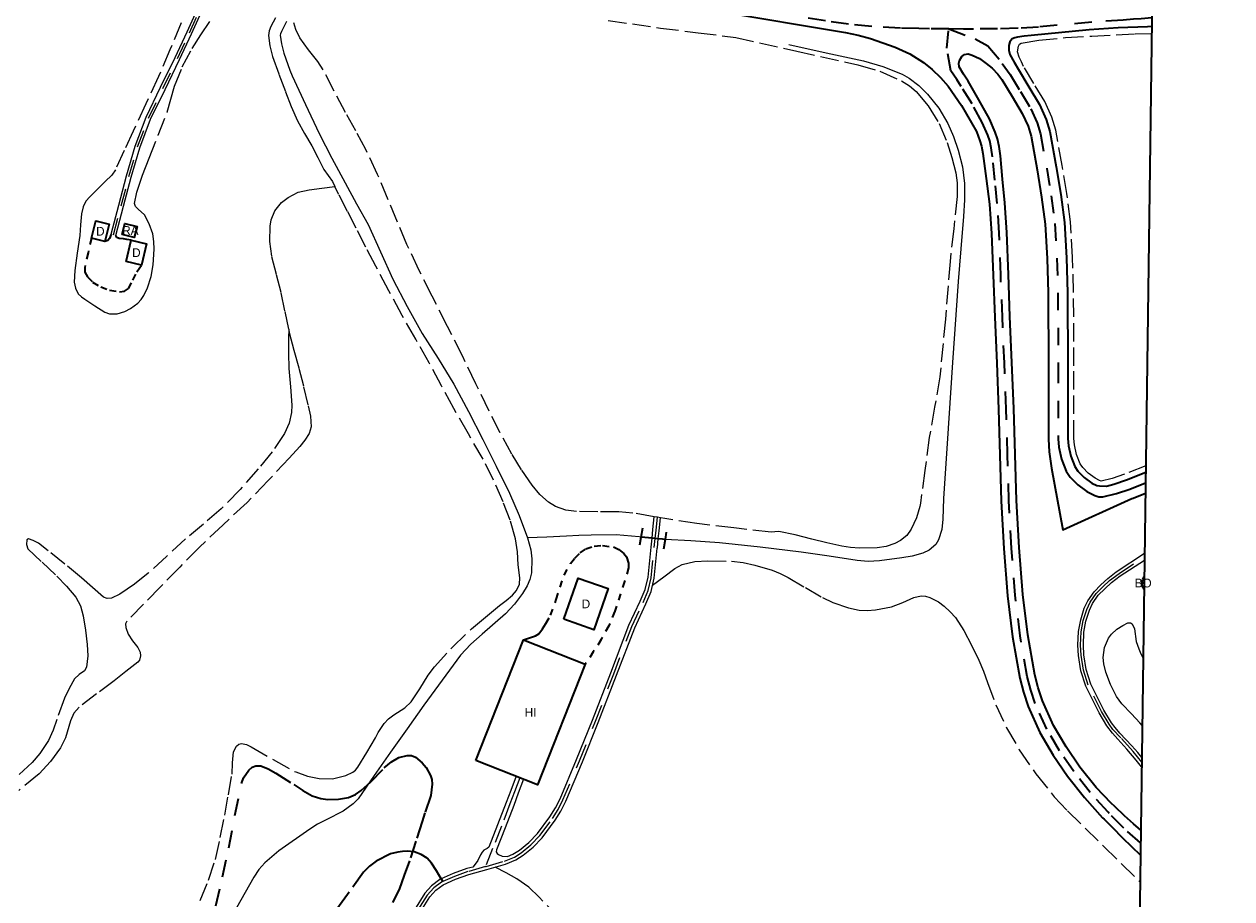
# Model space of a CAD drawing. Header units: metres. Extents: x 397317 to 400830, y 4588008 to 4590370.
# Tile 66 of 88: x 400484 to 400830, y 4588400 to 4588651. Entities that reach past the tile are written whole.
import ezdxf
from ezdxf.enums import TextEntityAlignment as Align

# ---------------------------------------------------------------- set-up
doc = ezdxf.new("R2010")
doc.units = ezdxf.units.M
doc.header["$MEASUREMENT"] = 0
for name, pattern in [('bt5mv20_nopinta', [10, 5, -5]), ('bt5mv20_tlin1', [7, 5.25, -1.75]), ('bt5mv20_tlin7', [3.75, 1.875, -1.875])]:
    doc.linetypes.add(name, pattern=pattern)
for name, color, linetype, lineweight in [('COB01_CN', 7, 'Continuous', 15), ('COB01_LN', 7, 'Continuous', 15), ('EDI01_CN', 7, 'Continuous', 15), ('EDI01_LN', 7, 'Continuous', 15), ('ESP02_LN', 7, 'Continuous', 15), ('FLU01_LN', 7, 'Continuous', 15), ('FLU03_LN', 7, 'Continuous', 15), ('HIV01_CN', 7, 'Continuous', 15), ('HIV01_LN', 7, 'Continuous', 15), ('PAR01_LN', 7, 'Continuous', 15), ('PON02_LN', 7, 'Continuous', 15), ('RAI01_CN', 7, 'Continuous', 15), ('RAI01_LN', 7, 'Continuous', 15), ('VIA01_LN', 7, 'Continuous', 15), ('VIA04_LN', 7, 'Continuous', 15), ('VIA16_LN', 7, 'Continuous', 15), ('VIA19_LN', 7, 'Continuous', 15), ('VIA21_LN', 7, 'Continuous', 15), ('VIA23_LN', 7, 'Continuous', 15), ('VIR01_LN', 7, 'Continuous', 15)]:
    doc.layers.add(name, color=color, linetype=linetype, lineweight=lineweight)
doc.styles.add('034', font='txt')

msp = doc.modelspace()

# ---------------------------------------------------------------- linework, layer by layer
at = {"layer": 'COB01_LN', "color": 92, "linetype": 'bt5mv20_nopinta', "lineweight": 35}
for points in [[(400805.19, 4588488.59, 192.46), (400804.64, 4588489.53, 191.66), (400804.64, 4588490.6, 191.26), (400804.87, 4588491.45, 190.8), (400805.24, 4588492.12, 190.31)], [(400539.2, 4588397.83, 159.15), (400541.06, 4588406.17, 159.86), (400542.84, 4588414.52, 160.67), (400544.63, 4588423.7, 161.55), (400546.48, 4588432.89, 162.44), (400547.06, 4588434.53, 162.56), (400548.58, 4588436.77, 162.64), (400549.55, 4588437.57, 162.63), (400550.61, 4588438.02, 162.59), (400552.01, 4588438, 162.46), (400554.2, 4588437.12, 162.15), (400556.32, 4588435.92, 161.87), (400561.52, 4588432.59, 161.32), (400564.1, 4588430.89, 161.18), (400566.77, 4588429.41, 161.26), (400569.27, 4588428.59, 161.47), (400571.28, 4588428.32, 161.66), (400574.34, 4588428.4, 161.97), (400577.2, 4588428.94, 162.28), (400579.2, 4588429.78, 162.52), (400580.84, 4588430.89, 162.74), (400583.54, 4588433.36, 163.12), (400587.44, 4588437.39, 163.71), (400589.46, 4588439.11, 164.02), (400591.61, 4588440.34, 164.34), (400593.97, 4588440.97, 164.78), (400595.22, 4588440.92, 165.07), (400596.38, 4588440.42, 165.37), (400598.3, 4588438.81, 166.14), (400599.48, 4588437.47, 166.85), (400600.72, 4588435.23, 167.85), (400601.06, 4588434.02, 168.21), (400601.2, 4588432.75, 168.41), (400600.75, 4588429.45, 168.67), (400599.07, 4588424.5, 169.04), (400598.32, 4588421.99, 169.23), (400596.47, 4588416.39, 169.62), (400594.63, 4588410.78, 170.01), (400593.18, 4588406.63, 170.9), (400591.66, 4588402.55, 171.83), (400589.82, 4588398.8, 172.07)]]:
    msp.add_polyline3d(points, dxfattribs=at)
at = {"layer": 'EDI01_LN', "color": 1, "linetype": 'Continuous', "lineweight": 35}
for points in [[(400503.51, 4588589.19, 182.97), (400504.73, 4588594.11, 182.97), (400508.61, 4588593.15, 182.97), (400507.39, 4588588.23, 182.97), (400503.51, 4588589.19, 182.97)], [(400513.45, 4588582.54, 182.73), (400514.89, 4588588.57, 182.73), (400519.33, 4588587.51, 182.73), (400517.89, 4588581.48, 182.73), (400513.45, 4588582.54, 182.73)], [(400638.87, 4588480.01, 169.7), (400642.98, 4588491.78, 169.7), (400651.62, 4588488.76, 169.7), (400647.51, 4588476.99, 169.7), (400638.87, 4588480.01, 169.7)]]:
    msp.add_polyline3d(points, dxfattribs=at)
at = {"layer": 'ESP02_LN', "color": 254, "linetype": 'bt5mv20_tlin7', "lineweight": 35}
for points in [[(400503.51, 4588589.19, 179.77), (400502.55, 4588584.98, 179.84), (400501.59, 4588580.77, 179.9), (400501.66, 4588579.4, 179.9), (400502.4, 4588578.06, 179.9), (400503.83, 4588576.6, 179.92), (400506.19, 4588575.2, 179.95), (400508.71, 4588574.3, 179.98), (400511.55, 4588573.77, 179.98), (400512.95, 4588573.98, 179.98), (400514.09, 4588574.74, 179.98), (400515.41, 4588577.13, 180), (400516.55, 4588579.55, 180.02), (400517.22, 4588580.52, 180.02), (400517.89, 4588581.48, 180.02)], [(400509.14, 4588590.29, 180.2), (400508.69, 4588589.09, 180.2), (400508.16, 4588588.54, 180.2), (400507.39, 4588588.23, 180.2)], [(400514.89, 4588588.57, 180.08), (400513.67, 4588588.84, 180.14), (400512.66, 4588588.99, 180.16), (400511.5, 4588589.04, 180.18), (400510.81, 4588589.39, 180.19), (400510.5, 4588589.93, 180.2)], [(400627.38, 4588474.06, 166.38), (400629.05, 4588474.63, 166.38), (400630.73, 4588475.2, 166.38), (400631.69, 4588475.78, 166.38), (400632.77, 4588477.19, 166.38), (400633.72, 4588478.74, 166.38), (400635.09, 4588481.14, 166.38), (400636.72, 4588485.63, 166.38), (400638.98, 4588492.59, 166.38), (400640.81, 4588495.93, 166.38), (400642.07, 4588497.52, 166.38), (400643.6, 4588499.04, 166.38), (400645.17, 4588500.12, 166.41), (400647.59, 4588500.94, 166.52), (400650.01, 4588501.11, 166.58), (400653.11, 4588500.7, 166.58), (400654.64, 4588500, 166.58), (400656.13, 4588498.78, 166.58), (400656.86, 4588497.83, 166.58), (400657.43, 4588496.08, 166.58), (400657.42, 4588494.74, 166.58), (400656.32, 4588490.83, 166.58), (400653.5, 4588482.26, 166.64), (400651.78, 4588478.08, 166.68), (400649.62, 4588474.14, 166.72), (400647.33, 4588470.61, 166.74), (400645.03, 4588467.07, 166.77)]]:
    msp.add_polyline3d(points, dxfattribs=at)
at = {"layer": 'FLU01_LN', "color": 150, "linetype": 'Continuous', "lineweight": 15}
for points in [[(400559.45, 4588651.3, 178.71), (400557.98, 4588648.42, 178.63), (400557.68, 4588647.72, 178.58), (400557.64, 4588647.33, 178.53), (400557.94, 4588644.87, 178.35), (400558.61, 4588642.21, 178.05), (400560.36, 4588637.3, 177.34), (400560.99, 4588635.71, 176.31)], [(400703.39, 4588644.67, 177.96), (400714.07, 4588642.33, 177.68), (400724.75, 4588639.98, 177.39), (400730.36, 4588638.38, 177.28), (400735.81, 4588636.15, 177.17), (400737.86, 4588635.02, 177.1), (400740.61, 4588632.92, 176.96), (400743.11, 4588630.42, 176.8), (400746.32, 4588626.42, 176.53), (400748.93, 4588622.06, 176.22), (400750.6, 4588618.31, 175.9), (400751.91, 4588614.42, 175.58), (400753.15, 4588609.65, 175.31), (400753.75, 4588604.84, 175.04), (400753.7, 4588600.13, 174.69), (400753.43, 4588595.42, 174.28), (400752.63, 4588586.12, 173.14), (400751.88, 4588576.8, 172.14), (400750.27, 4588553.58, 171.18), (400748.72, 4588530.35, 170.3), (400748.35, 4588524.63, 170.01), (400747.98, 4588518.9, 169.72), (400747.74, 4588514.61, 169.55), (400747.55, 4588508.65, 169.39), (400747.18, 4588505.68, 169.35), (400746.27, 4588502.72, 169.32), (400745.5, 4588501.42, 169.32), (400743.57, 4588499.75, 169.35), (400741.77, 4588498.9, 169.39), (400738.77, 4588498.08, 169.43), (400735.77, 4588497.55, 169.42), (400729.34, 4588496.7, 169.29), (400726.13, 4588496.57, 169.21), (400722.93, 4588496.79, 169.15), (400714.91, 4588498.01, 169.02), (400706.87, 4588499.18, 168.91), (400695.18, 4588500.62, 168.84), (400683.47, 4588501.87, 168.79), (400675.31, 4588502.42, 168.68), (400667.91, 4588502.85, 168.46)], [(400560.99, 4588635.71, 176.31), (400564.89, 4588627.45, 175.04), (400568.79, 4588619.18, 173.76), (400572.4, 4588612.07, 172.5), (400576.19, 4588605.04, 171.24), (400579.49, 4588599.05, 170.42), (400582.79, 4588593.06, 169.74), (400586.36, 4588585.27, 168.89), (400589.86, 4588577.42, 168.28), (400593.95, 4588569.6, 167.93), (400598.29, 4588561.9, 167.59), (400602.9, 4588554.66, 167.26), (400607.4, 4588547.37, 166.93), (400611.59, 4588539.47, 166.53), (400615.67, 4588531.5, 166.14), (400619.53, 4588523.81, 165.83), (400623.33, 4588516.09, 165.52), (400626.09, 4588509.75, 165.27), (400628.46, 4588503.27, 165.03)], [(400628.46, 4588503.27, 165.03), (400629.39, 4588499.91, 164.92), (400629.75, 4588497.26, 164.85), (400629.59, 4588493.29, 164.74), (400629.13, 4588491.38, 164.68), (400628.39, 4588489.55, 164.62), (400627.09, 4588487.32, 164.51), (400624.76, 4588484.29, 164.29), (400622.13, 4588481.49, 164.09), (400615.48, 4588475.73, 163.78), (400612.21, 4588472.86, 163.63), (400609.3, 4588469.64, 163.46), (400603.98, 4588462.52, 163.08), (400598.77, 4588455.32, 162.68), (400593.97, 4588448.59, 162.28), (400589.17, 4588441.86, 161.87), (400584.58, 4588435.19, 161.46), (400579.91, 4588428.56, 161.02), (400578.55, 4588427.05, 160.89), (400575.69, 4588424.97, 160.61), (400570.79, 4588422.52, 160.15), (400568.34, 4588421.27, 159.93), (400566.06, 4588419.81, 159.74), (400557.22, 4588413.66, 159.08), (400553.18, 4588410.22, 158.76), (400551.46, 4588408.26, 158.6), (400550.01, 4588406.09, 158.43), (400545.04, 4588397.25, 157.75)], [(400661.06, 4588503.54, 167.98), (400660.51, 4588503.6, 167.94), (400653.88, 4588504.15, 167.35), (400646.74, 4588504.11, 167.19), (400643.17, 4588503.98, 167.09), (400639.63, 4588503.81, 166.74), (400634.05, 4588503.54, 165.89), (400628.46, 4588503.27, 165.03)]]:
    msp.add_polyline3d(points, dxfattribs=at)
at = {"layer": 'FLU03_LN', "color": 150, "linetype": 'bt5mv20_nopinta', "lineweight": 35}
msp.add_polyline3d([(400667.91, 4588502.85, 168.46), (400667.14, 4588502.9, 168.44), (400665.95, 4588503.03, 168.35), (400665.06, 4588503.12, 168.28), (400664.17, 4588503.21, 168.21), (400661.06, 4588503.54, 167.98)], dxfattribs=at)
at = {"layer": 'HIV01_LN', "color": 3, "linetype": 'Continuous', "lineweight": 35}
msp.add_polyline3d([(400613.7, 4588439.52, 167.76), (400627.38, 4588474.06, 168.62), (400645.03, 4588467.07, 168.6), (400631.35, 4588432.53, 167.74), (400613.7, 4588439.52, 167.76)], dxfattribs=at)
at = {"layer": 'PAR01_LN', "color": 3, "linetype": 'bt5mv20_tlin1', "lineweight": 15}
for points in [[(400529.24, 4588650.87, 180.33), (400526.02, 4588643.16, 180.19), (400522.74, 4588635.48, 180.08), (400519.12, 4588627.66, 179.98), (400515.49, 4588619.84, 179.94), (400512.93, 4588614.3, 180.1), (400510.36, 4588608.76, 180.43), (400509.4, 4588607.28, 180.55), (400507.47, 4588605.4, 180.77), (400505.5, 4588603.53, 180.95), (400503.04, 4588601.06, 181.08), (400501.93, 4588599.74, 181.14), (400501.15, 4588598.2, 181.2), (400500.67, 4588596.14, 181.32), (400500.42, 4588593.02, 181.53), (400500.2, 4588589.9, 181.7), (400499.46, 4588584.9, 181.7), (400498.72, 4588579.91, 181.54), (400498.57, 4588576.56, 181.41), (400498.91, 4588574.89, 181.3), (400499.71, 4588573.23, 181.15), (400500.62, 4588572.33, 180.86), (400501.65, 4588571.68, 180.53), (400504.44, 4588569.75, 180.01), (400507.32, 4588567.99, 179.64), (400508.67, 4588567.52, 179.57), (400510.91, 4588567.53, 179.57), (400513.08, 4588568.19, 179.5), (400514.71, 4588569.01, 179.22), (400516.85, 4588570.58, 178.57), (400517.77, 4588571.58, 178.3), (400518.57, 4588572.76, 178.16), (400519.62, 4588574.92, 178.1), (400520.62, 4588578.19, 178.09), (400521.17, 4588581.55, 178.15), (400521.51, 4588586.02, 178.27), (400521.42, 4588588.25, 178.35), (400521.08, 4588590.46, 178.45), (400520.07, 4588593.26, 178.76), (400518.68, 4588595.88, 179.04), (400516.94, 4588597.47, 179.09), (400516.11, 4588598.24, 179.09), (400515.85, 4588599.14, 179.08), (400516.53, 4588602.34, 179.02), (400518.15, 4588607.22, 178.94), (400520.03, 4588612.06, 178.85), (400522.65, 4588618.66, 178.74), (400525.19, 4588625.28, 178.65), (400526.25, 4588628.98, 178.97), (400527.31, 4588632.7, 179.31), (400529.55, 4588638.26, 179.24), (400532.37, 4588643.56, 179.18), (400534.89, 4588647.42, 179.2), (400537.44, 4588651.25, 179.24)], [(400556.25, 4588652.36, 178.71), (400554.96, 4588649.84, 178.63), (400554.42, 4588648.58, 178.58), (400554.28, 4588647.3, 178.53), (400554.66, 4588644.26, 178.35), (400555.41, 4588641.24, 178.05), (400557.23, 4588636.15, 177.34), (400559.13, 4588631.12, 176.63), (400560.77, 4588626.92, 176.13)], [(400666.57, 4588509.07, 169.45), (400665.69, 4588509.22, 169.43), (400664.81, 4588509.37, 169.4), (400658.69, 4588510.41, 169.23), (400654.68, 4588510.74, 169.1), (400648.62, 4588510.76, 168.9), (400642.56, 4588510.89, 168.71), (400639.48, 4588511.28, 168.63), (400636.48, 4588512.29, 168.56), (400634.5, 4588513.5, 168.53), (400631.99, 4588515.76, 168.5), (400629.86, 4588518.4, 168.48), (400626.79, 4588522.75, 168.48), (400624.03, 4588527.25, 168.54), (400620.67, 4588533.4, 168.73), (400617.46, 4588539.62, 169.13), (400613.7, 4588547.45, 169.83), (400609.91, 4588555.26, 170.54), (400605.54, 4588563.91, 171.28), (400601.16, 4588572.56, 172.03), (400597.47, 4588579.95, 172.75), (400593.9, 4588587.39, 173.5), (400591.2, 4588593.76, 174.17), (400588.59, 4588600.18, 174.85), (400585.5, 4588607.4, 175.27), (400582.18, 4588614.56, 175.61), (400579.28, 4588619.93, 176.28), (400576.3, 4588625.22, 176.85), (400573.1, 4588631.32, 177.13), (400569.93, 4588637.44, 177.4), (400568.42, 4588639.83, 177.51), (400565.76, 4588643.18, 177.67), (400563.22, 4588646.63, 177.84), (400562.07, 4588648.99, 177.95), (400561.51, 4588650.93, 178.04)], [(400651.64, 4588651.57, 179.51), (400666.59, 4588649.39, 179.51), (400677.37, 4588648.05, 179.51), (400688.16, 4588646.71, 179.51), (400705.63, 4588642.79, 178.94), (400723.11, 4588638.87, 178.36), (400729.49, 4588636.99, 178.15), (400735.67, 4588634.26, 177.91), (400737.92, 4588632.85, 177.78), (400739.9, 4588631.16, 177.63), (400743.34, 4588627.08, 177.28), (400746.45, 4588622.06, 176.9), (400748.72, 4588616.64, 176.52), (400750.12, 4588612.3, 176.29), (400751.21, 4588607.94, 176.12), (400751.64, 4588605.03, 175.98), (400751.66, 4588601.13, 175.74), (400750.63, 4588591.83, 175.02), (400749.57, 4588582.52, 174.29), (400748.23, 4588565.97, 173.02), (400746.66, 4588549.43, 171.76), (400745.17, 4588540.75, 171.15), (400743.63, 4588532.08, 170.71), (400742.37, 4588522.65, 170.36), (400741.1, 4588513.23, 170.01), (400740.93, 4588512.31, 170.01), (400739.95, 4588509, 170.05), (400738.45, 4588505.82, 170.09), (400737.17, 4588503.98, 170.09), (400735.41, 4588502.52, 170.09), (400733.78, 4588501.64, 170.1), (400731.28, 4588500.79, 170.13), (400728.71, 4588500.44, 170.15), (400723.62, 4588500.34, 169.93), (400721.09, 4588500.51, 169.78), (400718.59, 4588500.93, 169.72), (400714.26, 4588501.92, 169.75), (400709.93, 4588502.91, 169.78), (400705.23, 4588504.2, 169.71), (400700.5, 4588505.1, 169.68), (400699.4, 4588505.04, 169.7), (400698.3, 4588504.89, 169.73), (400687.65, 4588506.14, 169.69), (400677, 4588507.39, 169.64), (400667.84, 4588508.85, 169.49), (400666.57, 4588509.07, 169.45)], [(400805.67, 4588523.95, 183.65), (400799.58, 4588521.53, 183.4), (400796.05, 4588520.33, 183.23), (400792.92, 4588519.58, 183.05), (400792.91, 4588519.58, 183.01), (400792.43, 4588519.71, 182.97), (400791.16, 4588520.41, 182.89), (400789.14, 4588521.87, 182.76), (400787.59, 4588523.5, 182.62), (400786.9, 4588524.56, 182.54), (400785.82, 4588527.19, 182.52), (400785.22, 4588529.94, 182.56), (400785.1, 4588531.81, 182.57), (400785.09, 4588552.61, 182.42), (400784.97, 4588573.58, 182.32), (400784.69, 4588583.66, 182.34), (400784.11, 4588593.84, 182.35), (400783.05, 4588601.98, 182.29), (400781.73, 4588609.96, 182.28), (400779.87, 4588620.11, 182.49), (400778.77, 4588623.84, 182.56), (400776.7, 4588628.33, 182.52), (400773.63, 4588633.48, 182.32), (400770.67, 4588638.41, 182.13), (400770.02, 4588639.72, 182.13), (400769.37, 4588641.03, 182.13), (400768.93, 4588642.6, 182.13), (400769.15, 4588644.21, 182.13), (400769.48, 4588644.74, 182.13), (400770, 4588645.05, 182.13), (400775.04, 4588645.91, 182.24), (400782.62, 4588646.67, 182.67), (400790.21, 4588647.08, 183.13), (400802.62, 4588647.7, 183.72), (400807.37, 4588647.83, 183.93)], [(400560.77, 4588626.92, 176.13), (400562.57, 4588622.79, 175.6), (400564.57, 4588619.2, 175.01), (400566.65, 4588615.66, 174.42), (400568.39, 4588612.25, 173.91), (400570.14, 4588608.89, 173.41), (400571.36, 4588607.12, 173.16), (400572.55, 4588605.37, 172.92), (400573.25, 4588604.02, 172.34)], [(400534.63, 4588399.39, 159.89), (400537.1, 4588405.19, 160.25), (400539.02, 4588411.16, 160.61), (400540.43, 4588417.47, 160.97), (400541.7, 4588423.8, 161.34), (400542.78, 4588429.71, 161.69), (400543.81, 4588435.63, 162.04), (400543.94, 4588438.82, 162.19), (400544.21, 4588442.02, 162.25), (400545.1, 4588443.61, 162.25), (400545.78, 4588444.17, 162.25), (400546.53, 4588444.41, 162.25), (400547.94, 4588444.11, 162.25), (400549.32, 4588443.43, 162.25), (400555.61, 4588439.76, 162.2), (400562.07, 4588436.22, 162.11), (400565.41, 4588435.02, 162.06), (400568.82, 4588434.31, 162.02), (400572.6, 4588434.26, 162.01), (400576.38, 4588435.18, 162), (400578.38, 4588436.12, 161.96), (400579.23, 4588436.76, 161.96), (400579.89, 4588437.57, 162), (400582.39, 4588441.77, 162.35), (400584.9, 4588445.97, 162.7), (400585.64, 4588447.52, 162.7), (400587.37, 4588450.15, 162.76), (400588.67, 4588451.45, 162.82), (400590.18, 4588452.55, 162.89), (400593.33, 4588454.63, 163.04), (400595.13, 4588456.3, 163.15), (400597.65, 4588460.06, 163.41), (400599.99, 4588463.97, 163.69), (400601.82, 4588466.38, 163.85), (400606.96, 4588471.98, 163.96), (400612.45, 4588477.22, 164.08), (400616.43, 4588480.56, 164.35), (400620.42, 4588483.89, 164.65), (400622.32, 4588485.34, 164.81), (400624.18, 4588486.88, 164.97), (400625.35, 4588488.23, 165.07), (400626.14, 4588490.01, 165.16), (400626.25, 4588491.85, 165.24), (400625.78, 4588495.56, 165.4), (400625.57, 4588499.28, 165.6), (400625.04, 4588503, 165.78), (400623.49, 4588508.39, 165.91), (400621.48, 4588513.6, 166.01), (400618.77, 4588519.79, 166.18), (400615.77, 4588525.82, 166.38), (400611.57, 4588533.09, 166.81), (400607.39, 4588540.36, 167.27), (400603.86, 4588546.91, 167.53), (400600.32, 4588553.44, 167.8), (400596.44, 4588560.24, 168.17), (400592.56, 4588567.06, 168.55), (400588.71, 4588574.11, 168.76), (400584.97, 4588581.2, 169.02), (400582.18, 4588586.61, 169.52), (400579.39, 4588592.03, 170.13), (400576.91, 4588596.85, 170.69), (400574.44, 4588601.65, 171.34), (400573.5, 4588603.54, 172.13), (400573.25, 4588604.02, 172.34)], [(400560.07, 4588563.07, 172.46), (400558.97, 4588568.33, 172.76), (400557.87, 4588573.59, 173.06), (400556.56, 4588578.79, 173.3), (400555.18, 4588583.98, 173.5), (400554.59, 4588588.27, 173.67), (400554.69, 4588592.6, 173.83), (400555, 4588594.44, 173.94), (400556.07, 4588597.03, 174.18), (400557.99, 4588599.38, 174.37), (400559.86, 4588600.86, 174.42), (400562.79, 4588602.34, 174.27), (400565.88, 4588603.07, 173.81), (400569.57, 4588603.55, 173.08), (400573.25, 4588604.02, 172.34)], [(400560.07, 4588563.07, 172.46), (400560.08, 4588563.07, 172.43), (400560.1, 4588562.81, 172.37), (400560.17, 4588562.13, 172.29), (400561.55, 4588557.04, 171.95), (400562.99, 4588551.94, 171.61), (400564.32, 4588546.56, 171.18), (400565.58, 4588541.17, 170.74), (400566.28, 4588538.18, 170.46), (400566.48, 4588535.16, 170.17), (400565.92, 4588533.25, 170.03), (400564.7, 4588531.26, 169.91), (400563.27, 4588529.47, 169.8), (400560.13, 4588526.12, 169.59), (400554.19, 4588519.71, 169.19), (400548.11, 4588513.45, 168.81), (400541.24, 4588507.08, 168.61), (400534.44, 4588500.64, 168.43), (400528.83, 4588494.92, 168.1), (400523.23, 4588489.19, 167.76), (400518.44, 4588484.31, 167.51), (400513.66, 4588479.42, 167.28), (400513.29, 4588478.63, 167.26), (400513.36, 4588477.65, 167.25), (400514.01, 4588475.73, 167.23), (400515.28, 4588473.77, 167.07), (400516.82, 4588471.89, 166.85), (400517.45, 4588470.58, 166.75), (400517.54, 4588469.46, 166.72), (400517.26, 4588468.3, 166.71), (400516.81, 4588467.71, 166.71), (400513.41, 4588465, 166.8), (400509.98, 4588462.37, 166.89), (400504.98, 4588458.62, 166.91), (400500.01, 4588454.82, 166.82), (400498.48, 4588453.04, 166.72), (400497.5, 4588450.85, 166.57), (400496.07, 4588446.04, 166.22), (400494.66, 4588443.12, 166.07), (400491.8, 4588439.23, 166.04), (400488.49, 4588435.7, 166.01), (400482.67, 4588430.9, 165.68)], [(400560.07, 4588563.07, 172.46), (400560.01, 4588560.63, 172.66), (400560.02, 4588556.26, 172.86), (400560.1, 4588551.8, 172.95), (400560.53, 4588546.55, 172.99), (400560.95, 4588541.31, 172.98), (400560.86, 4588539.23, 172.94), (400560.19, 4588536.17, 172.83), (400558.87, 4588533.22, 172.79), (400555.29, 4588527.91, 172.95), (400551.3, 4588523.1, 173.16), (400546.15, 4588517.18, 173.31), (400540.68, 4588511.59, 173.33), (400535.6, 4588507.27, 173.05), (400530.51, 4588502.98, 172.73), (400525.13, 4588498.1, 172.55), (400519.76, 4588493.2, 172.45), (400515.82, 4588490.03, 172.45), (400511.65, 4588487.12, 172.46), (400509.29, 4588486.02, 172.46), (400508.06, 4588485.9, 172.47), (400507, 4588486.29, 172.49), (400503.84, 4588489.04, 172.75), (400500.7, 4588491.87, 173.13), (400495.92, 4588495.75, 173.67), (400491.11, 4588499.61, 174.25), (400488.29, 4588501.76, 174.88), (400486.83, 4588502.59, 175.21), (400485.46, 4588503.02, 175.34), (400485.03, 4588502.71, 175.28), (400484.88, 4588501.39, 175.07), (400485.32, 4588500.17, 174.89), (400489.43, 4588496.29, 174.38), (400493.56, 4588492.35, 173.84), (400496.37, 4588489.45, 173.14), (400499.03, 4588486.35, 172.63), (400500.38, 4588483.8, 172.63), (400501.16, 4588480.99, 172.64), (400501.83, 4588476.86, 172.62), (400502.25, 4588472.72, 172.59), (400502.49, 4588469.46, 172.52), (400502.14, 4588466.21, 172.39), (400501.53, 4588465.23, 172.32), (400499.98, 4588464.17, 172.17), (400498.65, 4588462.95, 172.07), (400497.15, 4588460.17, 172.01), (400495.77, 4588457.32, 171.95), (400493.58, 4588451.26, 171.81), (400492.51, 4588448.22, 171.74), (400491.16, 4588445.26, 171.66), (400488.69, 4588441.49, 171.4), (400486.5, 4588438.94, 171.08), (400482.78, 4588435.5, 170.59)], [(400664.33, 4588489.7, 169.07), (400667.52, 4588492.11, 169.52), (400670.71, 4588494.52, 169.97), (400672.83, 4588495.67, 170.14), (400676.47, 4588496.49, 170.21), (400680.2, 4588496.73, 170.36), (400686.93, 4588496.62, 170.98), (400690.3, 4588496.21, 171.3), (400693.64, 4588495.49, 171.61), (400698.57, 4588494.03, 172.01), (400700.94, 4588493.1, 172.23), (400703.19, 4588491.95, 172.49), (400708.13, 4588489.06, 173.16), (400713.07, 4588486.17, 173.83), (400715.98, 4588484.76, 174.27), (400720.48, 4588483.22, 175.02), (400723.55, 4588482.57, 175.49), (400725.85, 4588482.44, 175.79), (400728.2, 4588482.67, 176.05), (400732.82, 4588483.57, 176.44), (400736.01, 4588484.77, 176.43), (400739.16, 4588486.21, 176.28), (400741.26, 4588486.67, 176.32), (400742.53, 4588486.59, 176.42), (400743.78, 4588486.24, 176.54), (400746.25, 4588484.93, 176.77), (400747.86, 4588483.72, 176.9), (400749.65, 4588482.1, 177.04), (400751.14, 4588480.44, 177.17), (400753.57, 4588476.78, 177.44), (400755.69, 4588472.51, 177.8), (400757.8, 4588468.23, 178.15), (400759.16, 4588465.11, 178.3), (400760.33, 4588461.9, 178.32), (400762.69, 4588455.49, 178.41), (400765.78, 4588448.91, 179.11), (400769.42, 4588442.6, 179.75), (400774.18, 4588435.65, 180.05), (400779.43, 4588429.11, 180.3), (400783.27, 4588425.05, 180.43), (400793.65, 4588414.86, 180.72), (400804.04, 4588404.67, 181)], [(400804.65, 4588449.55, 195.25), (400803.96, 4588450.32, 196.17), (400801.59, 4588452.88, 195.5), (400798.82, 4588455.75, 194.98), (400797.33, 4588457.86, 194.96), (400795.56, 4588461.27, 194.95), (400794.2, 4588464.8, 194.94), (400793.62, 4588467.18, 194.94), (400793.49, 4588469.05, 194.93), (400793.85, 4588471.88, 194.93), (400794.95, 4588474.58, 194.92), (400795.81, 4588475.74, 194.88), (400797.37, 4588477.09, 194.76), (400799.13, 4588478.23, 194.65), (400800.54, 4588478.91, 194.6), (400801.25, 4588478.99, 194.59), (400801.8, 4588478.7, 194.6), (400802.46, 4588477.22, 194.67), (400802.91, 4588473.64, 194.59), (400803.65, 4588471.49, 194.46), (400804.29, 4588470.1, 194.36), (400804.92, 4588468.83, 194.26)], [(400637.67, 4588394.13, 170.3), (400631.87, 4588400.31, 169.89), (400628.85, 4588403.23, 169.69), (400625.44, 4588405.61, 169.49), (400622.34, 4588407.29, 169.32), (400619.24, 4588408.97, 169.15)]]:
    msp.add_polyline3d(points, dxfattribs=at)
at = {"layer": 'PON02_LN', "color": 1, "linetype": 'Continuous', "lineweight": 35}
for points in [[(400660.63, 4588501.28, 168.76), (400661.06, 4588503.54, 168.76), (400661.57, 4588506.2, 168.76)], [(400668.25, 4588504.98, 168.76), (400667.91, 4588502.85, 168.76), (400667.47, 4588500.04, 168.76)]]:
    msp.add_polyline3d(points, dxfattribs=at)
at = {"layer": 'RAI01_LN', "color": 202, "linetype": 'Continuous', "lineweight": 35}
msp.add_polyline3d([(400512.3, 4588590.23, 181.48), (400513.08, 4588593.39, 181.48), (400516.58, 4588592.53, 181.48), (400515.8, 4588589.37, 181.48), (400512.3, 4588590.23, 181.48)], dxfattribs=at)
at = {"layer": 'VIA01_LN', "color": 6, "linetype": 'bt5mv20_nopinta', "lineweight": 35}
for points in [[(400749.19, 4588649.13, 180.63), (400743.65, 4588649.18, 180.05), (400740.62, 4588649.25, 180.05), (400735.41, 4588649.37, 180.05), (400727.13, 4588649.82, 180.05), (400720.47, 4588650.49, 180.05), (400713.86, 4588651.44, 180.05), (400679.08, 4588657.18, 180.54), (400645.79, 4588662.57, 181.29), (400640.27, 4588663.66, 181.35), (400634.45, 4588664.8, 181.41), (400612.94, 4588668.65, 181.66), (400591.39, 4588672.41, 181.97), (400571.01, 4588676.08, 182.3), (400550.66, 4588679.82, 182.64), (400535.44, 4588682.67, 182.9), (400534.69, 4588682.81, 182.91)], [(400807.43, 4588652.32, 184.23), (400804.38, 4588652.05, 183.88), (400802.14, 4588651.9, 183.75), (400799.18, 4588651.65, 183.65), (400790.26, 4588651.1, 183.28), (400774.93, 4588649.68, 182.54), (400769.06, 4588649.32, 182.25), (400763.2, 4588649.17, 181.96), (400756.31, 4588649.11, 181.34), (400753.42, 4588649.09, 181.08), (400749.19, 4588649.13, 180.63)], [(400804.19, 4588415.87, 184.68), (400799.39, 4588420.16, 184.43), (400795.21, 4588424.33, 184.31), (400794.88, 4588424.65, 184.3), (400789.77, 4588430.32, 183.89), (400785.05, 4588436.34, 183.46), (400780.98, 4588442.24, 183.17), (400777.29, 4588448.51, 182.91), (400774, 4588455.82, 182.61), (400772.71, 4588459.68, 182.46), (400771.7, 4588463.61, 182.3), (400769.66, 4588475.22, 181.74), (400768.27, 4588486.87, 181.25), (400767.2, 4588500.37, 180.94), (400766.47, 4588513.88, 180.67), (400766.07, 4588527.1, 180.42), (400765.66, 4588540.29, 180.16), (400765.14, 4588553.45, 179.86), (400764.57, 4588566.61, 179.55), (400764.1, 4588578.65, 179.33), (400763.65, 4588590.66, 179.26), (400763.11, 4588599.16, 179.34), (400762.37, 4588605.83, 179.43), (400761.74, 4588612.48, 179.34), (400761.37, 4588615.08, 179.36), (400760.94, 4588617.03, 179.44), (400760.4, 4588618.72, 179.52), (400758.83, 4588622.35, 179.64), (400755.88, 4588627.67, 179.65), (400752.78, 4588632.67, 179.66), (400751.51, 4588634.64, 179.68), (400749.83, 4588637.1, 179.7), (400748.66, 4588643.58, 180.14), (400749.19, 4588649.13, 180.63)], [(400749.19, 4588649.13, 180.63), (400756.75, 4588646.3, 181.3), (400760.45, 4588644.3, 181.62), (400764.56, 4588639.27, 181.96), (400766.81, 4588636.1, 182.13), (400769.76, 4588631.17, 182.32), (400772.71, 4588626.23, 182.52), (400774.55, 4588622.25, 182.56), (400775.48, 4588619.07, 182.49), (400777.29, 4588609.19, 182.28), (400778.58, 4588601.33, 182.29), (400779.62, 4588593.42, 182.35), (400780.19, 4588583.47, 182.34), (400780.47, 4588573.51, 182.32), (400780.59, 4588552.59, 182.42), (400780.6, 4588531.67, 182.57), (400780.75, 4588529.31, 182.56), (400781.51, 4588525.85, 182.52), (400782.89, 4588522.44, 182.54), (400784.05, 4588520.69, 182.62), (400786.16, 4588518.48, 182.76), (400788.82, 4588516.54, 182.89), (400791.09, 4588515.42, 182.97), (400792.23, 4588515.1, 183.01), (400793.38, 4588515.06, 183.05), (400797.3, 4588516, 183.23), (400801.14, 4588517.3, 183.4), (400805.61, 4588519.08, 183.58)]]:
    msp.add_polyline3d(points, dxfattribs=at)
at = {"layer": 'VIA04_LN', "color": 1, "linetype": 'Continuous', "lineweight": 35}
for points in [[(400682.99, 4588654.18, 180.76), (400719.58, 4588648.14, 180.24), (400723.21, 4588647.39, 180.22), (400726.78, 4588646.38, 180.25), (400733.84, 4588643.89, 180.25), (400738.04, 4588641.97, 180.13), (400741.95, 4588639.5, 179.97), (400744.42, 4588637.55, 179.89), (400746.89, 4588635.22, 179.83), (400749.08, 4588632.73, 179.76), (400752.89, 4588627.22, 179.66), (400757.12, 4588619.71, 179.55), (400758.16, 4588617.1, 179.52), (400758.6, 4588615.59, 179.51), (400759.02, 4588613.48, 179.48), (400759.97, 4588606.23, 179.41), (400760.92, 4588598.97, 179.34), (400761.45, 4588590.55, 179.26), (400761.9, 4588578.57, 179.33), (400762.37, 4588566.52, 179.55), (400762.94, 4588553.35, 179.86), (400763.46, 4588540.21, 180.16), (400763.87, 4588527.04, 180.42), (400764.27, 4588513.78, 180.67), (400765.01, 4588500.23, 180.94), (400766.09, 4588486.66, 181.25), (400767.48, 4588474.9, 181.74), (400769.55, 4588463.14, 182.3), (400770.6, 4588459.06, 182.46), (400771.95, 4588455.02, 182.61), (400775.33, 4588447.5, 182.91), (400779.12, 4588441.06, 183.17), (400783.28, 4588435.03, 183.46), (400788.09, 4588428.91, 183.89), (400793.31, 4588423.12, 184.3), (400793.73, 4588422.72, 184.32), (400796.09, 4588420.3, 184.38), (400799.02, 4588417.35, 184.46)], [(400807.4, 4588649.79, 184.01), (400806.12, 4588649.78, 183.98), (400797.78, 4588649.49, 183.67), (400789.46, 4588648.88, 183.22), (400772.83, 4588647.27, 182.28), (400770.85, 4588647.03, 182.18), (400768.87, 4588646.73, 182.13), (400768.12, 4588646.61, 182.13), (400767.4, 4588646.31, 182.13), (400766.7, 4588645.44, 182.13), (400766.43, 4588644.39, 182.13), (400766.38, 4588643.04, 182.13), (400766.74, 4588641.77, 182.13), (400767.97, 4588639.65, 182.13), (400769.19, 4588637.52, 182.13), (400772.15, 4588632.59, 182.32), (400775.17, 4588627.53, 182.52), (400777.15, 4588623.23, 182.56), (400778.19, 4588619.71, 182.49), (400780.03, 4588609.66, 182.28), (400781.34, 4588601.73, 182.29), (400782.39, 4588593.68, 182.35), (400782.97, 4588583.59, 182.34), (400783.25, 4588573.55, 182.32), (400783.37, 4588552.6, 182.42), (400783.38, 4588531.76, 182.57), (400783.51, 4588529.7, 182.56), (400784.17, 4588526.67, 182.52), (400785.37, 4588523.75, 182.54), (400786.23, 4588522.43, 182.62), (400788, 4588520.57, 182.76), (400790.26, 4588518.93, 182.89), (400791.65, 4588518.34, 182.97), (400792.41, 4588518.18, 183.01), (400794.43, 4588518.12, 183.05), (400796.53, 4588518.67, 183.23), (400800.18, 4588519.91, 183.4), (400805.65, 4588522.08, 183.63)], [(400804.24, 4588419.56, 184.37), (400802.17, 4588421.36, 184.34), (400799.54, 4588423.65, 184.32), (400796.8, 4588426.32, 184.3), (400795.79, 4588427.31, 184.3), (400791.46, 4588431.74, 183.89), (400786.82, 4588437.64, 183.46), (400782.83, 4588443.43, 183.17), (400779.24, 4588449.52, 182.91), (400776.05, 4588456.62, 182.61), (400774.82, 4588460.3, 182.46), (400773.85, 4588464.07, 182.3), (400771.83, 4588475.54, 181.74), (400770.46, 4588487.09, 181.25), (400769.39, 4588500.52, 180.94), (400768.66, 4588513.97, 180.67), (400768.26, 4588527.17, 180.42), (400767.85, 4588540.37, 180.16), (400767.33, 4588553.54, 179.86), (400766.76, 4588566.7, 179.55), (400766.29, 4588578.73, 179.33), (400765.84, 4588590.77, 179.26), (400765.3, 4588599.34, 179.52), (400764.65, 4588606.05, 179.43), (400764.01, 4588612.75, 179.34), (400763.62, 4588615.49, 179.36), (400763.15, 4588617.63, 179.44), (400762.54, 4588619.52, 179.52), (400760.89, 4588623.36, 179.64), (400757.87, 4588628.8, 179.65), (400754.75, 4588634.13, 179.66), (400753.48, 4588636.18, 179.68), (400752.23, 4588638.23, 179.7), (400752.13, 4588639.29, 179.72), (400752.25, 4588640.1, 179.8), (400753, 4588641.25, 180.09), (400753.69, 4588641.83, 180.45), (400754.8, 4588641.97, 180.75), (400755.9, 4588641.63, 181.01), (400758.04, 4588640.63, 181.47), (400759.96, 4588639.26, 181.74), (400761.69, 4588637.87, 181.86), (400763.28, 4588636.18, 181.92), (400764.43, 4588634.68, 181.98), (400767.38, 4588629.74, 182.32), (400770.25, 4588624.93, 182.52), (400771.94, 4588621.27, 182.56), (400772.78, 4588618.43, 182.49), (400774.55, 4588608.72, 182.28), (400775.83, 4588600.92, 182.29), (400776.85, 4588593.16, 182.35), (400777.42, 4588583.35, 182.34), (400777.69, 4588573.47, 182.32), (400777.81, 4588552.58, 182.42), (400777.82, 4588531.62, 182.57), (400778.02, 4588527.96, 182.66), (400778.7, 4588523.23, 182.77), (400781.89, 4588505.63, 183.26), (400801.7, 4588514.55, 183.38), (400802.1, 4588514.69, 183.4), (400805.57, 4588516.07, 183.54)], [(400799.02, 4588417.35, 184.46), (400804.14, 4588412.42, 184.62)]]:
    msp.add_polyline3d(points, dxfattribs=at)
at = {"layer": 'VIA16_LN', "color": 42, "linetype": 'bt5mv20_nopinta', "lineweight": 15}
for points in [[(400509.82, 4588590.11, 180.2), (400512.04, 4588598.49, 179.95), (400514.26, 4588606.86, 179.65), (400516.71, 4588615.33, 179.57), (400519.83, 4588623.57, 179.57), (400523.97, 4588632.11, 179.43), (400528.13, 4588640.63, 179.34), (400531.57, 4588647.98, 179.49), (400534.94, 4588655.36, 179.7)], [(400616.47, 4588409.1, 169.22), (400616.6, 4588409.14, 169.21), (400621.85, 4588410.65, 169.07), (400624.72, 4588411.83, 169.08), (400626.71, 4588413.06, 169.1), (400629.47, 4588415.34, 169.14), (400631.98, 4588417.97, 169.14), (400635.66, 4588422.87, 169), (400637.25, 4588425.47, 168.91), (400638.61, 4588428.19, 168.87), (400643.39, 4588439.42, 169.06), (400647.94, 4588450.73, 169.24), (400653.18, 4588464.31, 169.28), (400658.38, 4588477.91, 169.19), (400661.62, 4588484.77, 169.09), (400663.08, 4588488.24, 169.06), (400663.91, 4588491.86, 169.09), (400664.8, 4588500.52, 169.26), (400664.8, 4588500.54, 169.26), (400665.06, 4588503.12, 169.31), (400665.31, 4588505.52, 169.36), (400665.69, 4588509.22, 169.43)], [(400804.51, 4588439.04, 191.38), (400802.04, 4588442.04, 191.2), (400798.51, 4588445.97, 191.14), (400796.23, 4588448.43, 191.12), (400795.18, 4588449.9, 191.1), (400793, 4588453.51, 191.03), (400789.21, 4588461.1, 190.9), (400787.84, 4588465.38, 190.83), (400787.14, 4588469.71, 190.75), (400787, 4588472.59, 190.7), (400787.19, 4588476.41, 190.62), (400787.77, 4588479.64, 190.48), (400788.77, 4588482.82, 190.22), (400789.73, 4588484.85, 190.01), (400791.45, 4588487.34, 189.69), (400793.37, 4588489.25, 189.38), (400795.31, 4588491.1, 189.14), (400798, 4588493.07, 188.76), (400805.32, 4588497.91, 187.37)], [(400626.25, 4588434.55, 166.78), (400624.76, 4588430.52, 167.31), (400623.46, 4588427.05, 167.73), (400620.99, 4588420.66, 168.33), (400618.49, 4588414.27, 168.86), (400616.47, 4588409.1, 169.22)], [(400616.47, 4588409.1, 169.22), (400611.38, 4588407.66, 169.76), (400607.54, 4588406.3, 170.43), (400604.22, 4588404.83, 171.04), (400603.81, 4588404.65, 171.11), (400601.62, 4588402.97, 171.51), (400599.77, 4588400.94, 171.89), (400596.83, 4588396.29, 172.73)]]:
    msp.add_polyline3d(points, dxfattribs=at)
at = {"layer": 'VIA19_LN', "color": 7, "linetype": 'Continuous', "lineweight": 15}
for points in [[(400509.14, 4588590.29, 180.2), (400511.36, 4588598.67, 179.95), (400513.58, 4588607.05, 179.65), (400516.04, 4588615.55, 179.57), (400519.18, 4588623.85, 179.57), (400523.34, 4588632.41, 179.43), (400527.5, 4588640.93, 179.34), (400530.93, 4588648.28, 179.49), (400534.31, 4588655.66, 179.7)], [(400510.5, 4588589.93, 180.2), (400512.72, 4588598.31, 179.95), (400514.94, 4588606.67, 179.65), (400517.37, 4588615.1, 179.57), (400520.48, 4588623.29, 179.57), (400524.61, 4588631.8, 179.43), (400528.76, 4588640.33, 179.34), (400532.21, 4588647.69, 179.49), (400535.57, 4588655.06, 179.7)], [(400597.61, 4588395.85, 172.73), (400600.48, 4588400.39, 171.89), (400602.23, 4588402.31, 171.51), (400604.27, 4588403.88, 171.11), (400607.87, 4588405.47, 170.43), (400611.65, 4588406.81, 169.76), (400616.85, 4588408.28, 169.21), (400622.14, 4588409.81, 169.07), (400625.12, 4588411.03, 169.08), (400627.23, 4588412.33, 169.1), (400630.08, 4588414.68, 169.14), (400632.66, 4588417.39, 169.14), (400636.39, 4588422.37, 169), (400638.03, 4588425.03, 168.91), (400639.42, 4588427.82, 168.87), (400644.21, 4588439.08, 169.06), (400648.77, 4588450.4, 169.24), (400654.01, 4588463.99, 169.28), (400659.2, 4588477.56, 169.19), (400662.44, 4588484.41, 169.09), (400663.93, 4588487.96, 169.06), (400664.79, 4588491.71, 169.09), (400665.68, 4588500.36, 169.26), (400665.69, 4588500.45, 169.26), (400665.95, 4588503.03, 169.31), (400666.19, 4588505.36, 169.36), (400666.57, 4588509.07, 169.45)], [(400627.3, 4588434.13, 166.78), (400625.82, 4588430.12, 167.31), (400624.52, 4588426.65, 167.73), (400622.05, 4588420.25, 168.33), (400619.55, 4588413.86, 168.86), (400619.53, 4588413.32, 168.89), (400619.75, 4588412.86, 168.9), (400620.19, 4588412.53, 168.92), (400621.18, 4588412.07, 168.96), (400622.74, 4588411.99, 169.07), (400624.31, 4588412.63, 169.08), (400626.19, 4588413.79, 169.1), (400628.86, 4588415.99, 169.14), (400631.3, 4588418.55, 169.14), (400634.92, 4588423.38, 169), (400636.47, 4588425.9, 168.91), (400637.8, 4588428.56, 168.87), (400642.56, 4588439.76, 169.06), (400647.11, 4588451.06, 169.24), (400652.35, 4588464.63, 169.28), (400657.56, 4588478.26, 169.19), (400660.81, 4588485.13, 169.09), (400662.23, 4588488.51, 169.06), (400663.03, 4588492.01, 169.09), (400663.91, 4588500.63, 169.26), (400663.92, 4588500.68, 169.26), (400664.17, 4588503.21, 169.31), (400664.42, 4588505.68, 169.36), (400664.8, 4588509.31, 169.43), (400664.81, 4588509.37, 169.4)], [(400804.49, 4588437.68, 191.39), (400802.94, 4588439.64, 191.22), (400800.28, 4588442.75, 191.18), (400797.68, 4588445.64, 191.15), (400796.14, 4588447.36, 191.13), (400794.53, 4588449.48, 191.1), (400792.32, 4588453.13, 191.03), (400788.49, 4588460.81, 190.9), (400787.08, 4588465.2, 190.83), (400786.36, 4588469.63, 190.75), (400786.22, 4588472.59, 190.7), (400786.42, 4588476.5, 190.62), (400787.02, 4588479.83, 190.48), (400788.05, 4588483.11, 190.22), (400789.06, 4588485.23, 190.01), (400790.85, 4588487.84, 189.69), (400792.83, 4588489.82, 189.38), (400794.77, 4588491.67, 189.14), (400797.21, 4588493.56, 188.76), (400805.33, 4588498.89, 187.3)], [(400804.53, 4588440.4, 191.37), (400803.36, 4588441.81, 191.35), (400801.69, 4588443.66, 191.31), (400798.27, 4588447.36, 191.27), (400796.93, 4588448.93, 191.24), (400795.83, 4588450.33, 191.1), (400793.68, 4588453.88, 191.03), (400789.93, 4588461.39, 190.9), (400788.59, 4588465.57, 190.83), (400787.91, 4588469.79, 190.75), (400787.78, 4588472.59, 190.7), (400787.96, 4588476.32, 190.62), (400788.53, 4588479.45, 190.48), (400789.5, 4588482.54, 190.22), (400790.41, 4588484.46, 190.01), (400792.05, 4588486.84, 189.69), (400793.91, 4588488.68, 189.38), (400795.86, 4588490.52, 189.14), (400798.38, 4588492.45, 188.76), (400805.3, 4588496.92, 187.44)], [(400625.19, 4588434.97, 166.77), (400623.69, 4588430.92, 167.31), (400622.4, 4588427.45, 167.73), (400619.93, 4588421.07, 168.33), (400617.43, 4588414.68, 168.86), (400616.94, 4588414.24, 168.97), (400616, 4588413.78, 169.02), (400615.47, 4588413.24, 169.06), (400614.97, 4588412.49, 169.14), (400614.26, 4588410.81, 169.43), (400613.51, 4588409.77, 169.51), (400612.77, 4588408.98, 169.59), (400611.11, 4588408.51, 169.76), (400607.21, 4588407.13, 170.43), (400603.75, 4588405.6, 171.04), (400603.35, 4588405.42, 171.11), (400601.01, 4588403.63, 171.51), (400599.06, 4588401.48, 171.89), (400596.05, 4588396.73, 172.73)]]:
    msp.add_polyline3d(points, dxfattribs=at)
at = {"layer": 'VIA21_LN', "color": 2, "linetype": 'bt5mv20_tlin1', "lineweight": 35}
msp.add_polyline3d([(400603.75, 4588405.6, 171.04), (400602.37, 4588407.85, 170.54), (400600.98, 4588410.11, 170.04), (400599.71, 4588411.53, 169.83), (400598.04, 4588412.61, 169.71), (400596.03, 4588413.36, 169.63), (400594.04, 4588413.53, 169.26), (400592.67, 4588413.4, 168.69), (400591.29, 4588413.27, 168.12), (400589.25, 4588412.79, 167.73), (400585.08, 4588410.65, 167.08), (400583.16, 4588409.21, 166.85), (400581.5, 4588407.47, 166.71), (400576.87, 4588401.13, 166.46), (400572.36, 4588394.81, 166.3)], dxfattribs=at)
at = {"layer": 'VIA23_LN', "color": 42, "linetype": 'bt5mv20_nopinta', "lineweight": 35}
msp.add_polyline3d([(400603.75, 4588405.6, 171.04), (400604.22, 4588404.83, 171.04)], dxfattribs=at)
at = {"layer": 'VIR01_LN', "color": 7, "linetype": 'Continuous', "lineweight": 35, "flags": 128}
msp.add_lwpolyline([(397350.28, 4590369.96), (400830.34, 4590321.33), (400798.6, 4588008.28), (397317.41, 4588056.91)], close=True, dxfattribs=at)

# ---------------------------------------------------------------- texts
at = {"layer": 'COB01_CN', "color": 251, "linetype": 'Continuous', "lineweight": 0, "style": '034'}
msp.add_text('BO', height=2.5, dxfattribs=at).set_placement((400804.93, 4588490.35), align=Align.MIDDLE_CENTER)
at = {"layer": 'EDI01_CN', "color": 251, "linetype": 'Continuous', "lineweight": 0, "style": '034'}
for p in [(400506.06, 4588591.17), (400516.39, 4588585.02), (400645.24, 4588484.38)]:
    msp.add_text('D', height=2.5, dxfattribs=at).set_placement(p, align=Align.MIDDLE_CENTER)
at = {"layer": 'HIV01_CN', "color": 251, "linetype": 'Continuous', "lineweight": 0, "style": '034'}
msp.add_text('HI', height=2.5, dxfattribs=at).set_placement((400629.37, 4588453.29), align=Align.MIDDLE_CENTER)
at = {"layer": 'RAI01_CN', "color": 251, "linetype": 'Continuous', "lineweight": 0, "style": '034'}
msp.add_text('RA', height=2.5, dxfattribs=at).set_placement((400514.66, 4588591.38), align=Align.MIDDLE_CENTER)

doc.saveas('drawing.dxf')
